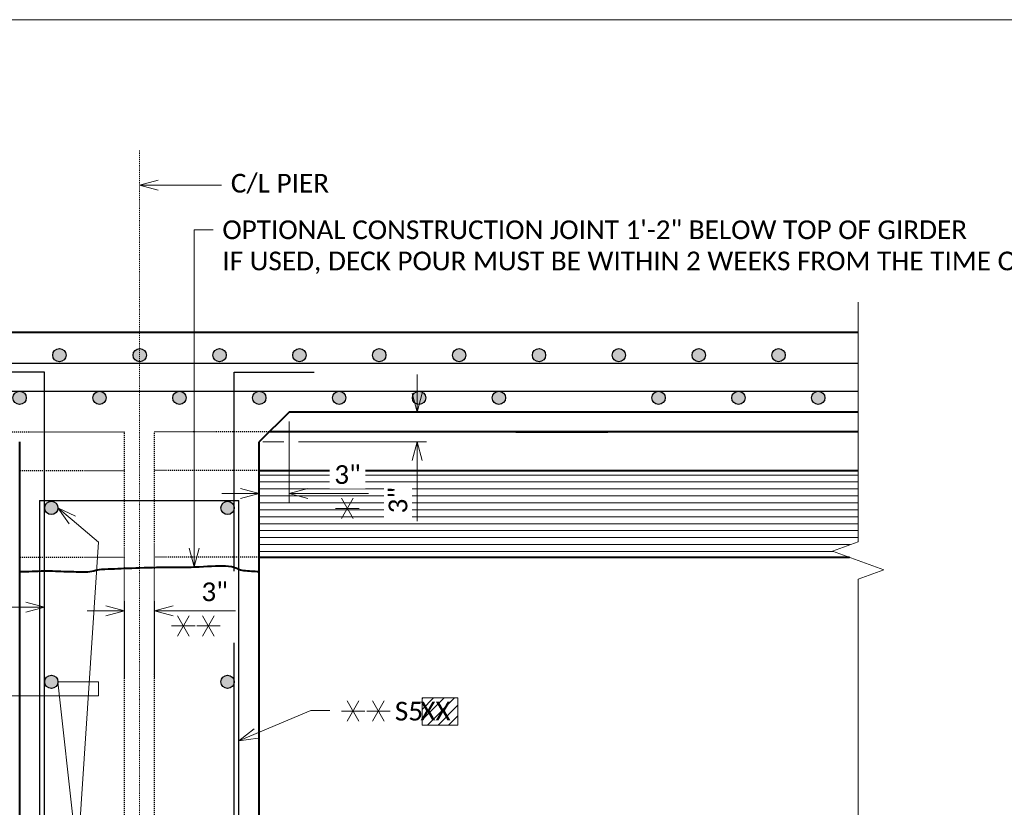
# Model space of a CAD drawing. Extents: x -24 to 2589, y -37 to 278.
# Tile 8 of 11: x 266 to 365, y 199 to 278. Entities that reach past the tile are written whole.
import ezdxf
from ezdxf import colors
from ezdxf.entities.mleader import LeaderData, LeaderLine
from ezdxf.enums import TextEntityAlignment as Align
from ezdxf.math import Vec2, Vec3

# ---------------------------------------------------------------- set-up
doc = ezdxf.new("R2010")
doc.units = 21
doc.header["$MEASUREMENT"] = 0
doc.linetypes.add('Wisdot2', pattern=[0.125, 0.0625, -0.0625])
doc.linetypes.add('Wisdot4', pattern=[0.28125, 0.125, -0.0625, 0.03125, -0.0625])
for name, color, linetype, lineweight in [('B_ANNO_BREAK', 7, 'Continuous', 18), ('B_ANNO_DIM', 7, 'Continuous', 18), ('B_ANNO_SYMB', 7, 'Continuous', 18), ('B_ANNO_TEXT', 7, 'Continuous', 18), ('B_CNTR', 1, 'Wisdot4', 18), ('B_CONC_DECK', 1, 'Continuous', 40), ('B_CONC_GIRD', 50, 'Continuous', 40), ('B_DETAIL', 7, 'Continuous', 18), ('B_DETAIL_HIDDEN', 7, 'Wisdot2', 25), ('B_REBAR', 5, 'Continuous', 25), ('B_REBAR_SUPER', 5, 'Continuous', 25)]:
    doc.layers.add(name, color=color, linetype=linetype, lineweight=lineweight)
doc.layers.add('B_ANNO_DESIGN_NOTES', color=1, linetype='Continuous', lineweight=18, true_color=0xff0000)
doc.layers.add('B_ANNO_NOPLOT', color=47, linetype='Continuous', lineweight=18, plot=False)
doc.styles.add('Annotative', font='calibri.ttf', dxfattribs={"height": 0.0625})
doc.dimstyles.new('Annotative', dxfattribs={"dimscale": 0, "dimtxt": 0.0625, "dimasz": 0.0625, "dimexe": 0.03125, "dimexo": 0.03125, "dimgap": 0.03125, "dimtad": 1, "dimdec": 3, "dimzin": 3, "dimdsep": 46, "dimlunit": 4, "dimtxsty": 'Annotative', "dimblk": 'OPEN30', "dimcen": 0.03125, "dimclrd": 256, "dimclre": 256, "dimclrt": 256, "dimaunit": 1, "dimadec": 0, "dimazin": 3, "dimtfac": 0.75, "dimtdec": 3, "dimtofl": 0, "dimtmove": 0, "dimatfit": 3, "dimldrblk": 'OPEN30', "dimfxl": 1, "dimtfill": 1, "dimfrac": 1, "dimtolj": 1, "dimtzin": 0, "dimlwd": -1, "dimlwe": -1, "dimarcsym": 0})

# ---------------------------------------------------------------- blocks, each defined once
blk = doc.blocks.new('*U1517')
at = {"layer": 'B_ANNO_NOPLOT', "flags": 128}
blk.add_lwpolyline([(0, -1085.1956), (0, -770.1956), (404.9096, -770.1956), (404.9096, -786.6267), (472.5, -786.6267), (472.5, -1034.5711), (395.7134, -1034.5711), (395.7134, -1085.1956)], close=True, dxfattribs=at)
at = {"layer": 'B_ANNO_TEXT', "style": 'Annotative'}
for tag, p in [('DIM03', (87.8601, -958.3271)), ('DIM04', (103.2851, -958.3271))]:
    blk.add_attdef(tag, p, '', height=1.875, dxfattribs=at)
blk = doc.blocks.new('*U1585')
at = {"layer": 'B_CNTR', "color": 0, "transparency": 16777216}
blk.add_line((0, -12.731), (0, 110.423), dxfattribs=at)
blk = doc.blocks.new('_Open30')
at = {"color": 0, "linetype": 'ByBlock', "lineweight": -2}
for p, q in [((-1, 0.268), (0, 0)), ((0, 0), (-1, -0.268)), ((0, 0), (-1, 0))]:
    blk.add_line(p, q, dxfattribs=at)
blk = doc.blocks.new('*D1594')
at = {"layer": 'B_ANNO_DIM', "transparency": 16777216}
for p, q in [((301.122, -2446.035), (301.122, -2438.318)), ((304.122, -2446.035), (304.122, -2438.318)), ((299.247, -2439.256), (297.372, -2439.256)), ((305.997, -2439.256), (312.244, -2439.256))]:
    blk.add_line(p, q, dxfattribs=at)
at = {"layer": 'Defpoints', "color": 0, "transparency": 16777216}
for p in [(304.122, -2439.256), (301.122, -2446.973), (304.122, -2446.973)]:
    blk.add_point(p, dxfattribs=at)
at = {"layer": 'B_ANNO_DIM', "transparency": 16777216, "xscale": 1.875, "yscale": 1.875, "zscale": 1.875}
blk.add_blockref('_Open30', (301.122, -2439.256), dxfattribs=at)
at = {"layer": 'B_ANNO_DIM', "transparency": 16777216, "xscale": 1.875, "yscale": 1.875, "zscale": 1.875, "rotation": 180}
blk.add_blockref('_Open30', (304.122, -2439.256), dxfattribs=at)
at = {"layer": 'B_ANNO_DIM', "transparency": 16777216, "insert": (310.152, -2437.358), "char_height": 1.875, "attachment_point": 5, "style": 'Annotative', "bg_fill": 3, "box_fill_scale": 1.25, "bg_fill_color": 256, "bg_fill_true_color": 13158600, "bg_fill_transparency": 0}
blk.add_mtext('\\A1;3"', dxfattribs=at)
blk = doc.blocks.new('SYMBOLS')
at = {"layer": 'B_ANNO_SYMB', "color": 0, "lineweight": -2}
for p, q in [((-1.731, -0.79), (-1.262, 0.022)), ((-1.262, -0.79), (-1.731, 0.022)), ((-1.965, -0.384), (-1.028, -0.384))]:
    blk.add_line(p, q, dxfattribs=at)
blk = doc.blocks.new('*D1605')
at = {"layer": 'B_ANNO_DIM', "transparency": 16777216}
for p, q in [((317.622, -2420.263), (317.622, -2428.442)), ((314.622, -2423.263), (314.622, -2428.442)), ((312.747, -2427.504), (310.872, -2427.504)), ((319.497, -2427.504), (325.556, -2427.504))]:
    blk.add_line(p, q, dxfattribs=at)
at = {"layer": 'Defpoints', "color": 0, "transparency": 16777216}
for p in [(317.622, -2419.325), (314.622, -2422.325), (317.622, -2427.504)]:
    blk.add_point(p, dxfattribs=at)
at = {"layer": 'B_ANNO_DIM', "transparency": 16777216, "xscale": 1.875, "yscale": 1.875, "zscale": 1.875}
blk.add_blockref('_Open30', (314.622, -2427.504), dxfattribs=at)
at = {"layer": 'B_ANNO_DIM', "transparency": 16777216, "xscale": 1.875, "yscale": 1.875, "zscale": 1.875, "rotation": 180}
blk.add_blockref('_Open30', (317.622, -2427.504), dxfattribs=at)
at = {"layer": 'B_ANNO_DIM', "transparency": 16777216, "insert": (323.464, -2425.606), "char_height": 1.875, "attachment_point": 5, "style": 'Annotative', "bg_fill": 3, "box_fill_scale": 1.25, "bg_fill_color": 256, "bg_fill_true_color": 13158600, "bg_fill_transparency": 0}
blk.add_mtext('\\A1;3"', dxfattribs=at)
blk = doc.blocks.new('*D1598')
at = {"layer": 'B_ANNO_DIM', "transparency": 16777216}
for p, q in [((330.429, -2417.45), (330.429, -2415.575)), ((318.559, -2419.325), (331.367, -2419.325)), ((318.559, -2422.325), (331.367, -2422.325)), ((330.429, -2424.2), (330.429, -2430.259))]:
    blk.add_line(p, q, dxfattribs=at)
at = {"layer": 'Defpoints', "color": 0, "transparency": 16777216}
for p in [(317.622, -2419.325), (330.429, -2419.325), (317.622, -2422.325)]:
    blk.add_point(p, dxfattribs=at)
at = {"layer": 'B_ANNO_DIM', "transparency": 16777216, "xscale": 1.875, "yscale": 1.875, "zscale": 1.875}
for p, rotation in [((330.429, -2419.325), 270), ((330.429, -2422.325), 90)]:
    blk.add_blockref('_Open30', p, dxfattribs=dict(at, rotation=rotation))
at = {"layer": 'B_ANNO_DIM', "transparency": 16777216, "insert": (328.531, -2428.167), "char_height": 1.875, "attachment_point": 5, "rotation": 90, "style": 'Annotative', "bg_fill": 3, "box_fill_scale": 1.25, "bg_fill_color": 256, "bg_fill_true_color": 13158600, "bg_fill_transparency": 0}
blk.add_mtext('\\A1;3"', dxfattribs=at)
blk = doc.blocks.new('INS_G82WDET_BASE')
at = {"layer": 'B_ANNO_NOPLOT', "flags": 128}
blk.add_lwpolyline([(0, -12), (0, 303), (404.91, 303), (404.91, 286.569), (472.5, 286.569), (472.5, 38.625), (395.713, 38.625), (395.713, -12)], close=True, dxfattribs=at)
blk = doc.blocks.new('*U1583')
at = {"layer": 'B_ANNO_DESIGN_NOTES'}
h = blk.add_hatch(dxfattribs=at)
h.set_pattern_fill('ANSI31', color=256, scale=6, angle=180)
h.set_pattern_definition([(225, (0, -3.064), (0.53033009, -0.53033009), [])])
h.paths.add_polyline_path([(334.524, -2447.9927), (330.9263, -2447.9927), (330.9263, -2450.7155), (334.524, -2450.7155)])
at = {"layer": 'B_REBAR'}
h = blk.add_hatch(color=256, dxfattribs=at)
edge = h.paths.add_edge_path()
edge.add_arc((294.5947, -2413.6211), 0.6665, 0, 360)
h = blk.add_hatch(color=256, dxfattribs=at)
edge = h.paths.add_edge_path()
edge.add_arc((302.6487, -2413.6211), 0.6665, 0, 360)
h = blk.add_hatch(color=256, dxfattribs=at)
edge = h.paths.add_edge_path()
edge.add_arc((310.6487, -2413.6211), 0.6665, 0, 360)
h = blk.add_hatch(color=256, dxfattribs=at)
edge = h.paths.add_edge_path()
edge.add_arc((318.6487, -2413.6211), 0.6665, 0, 360)
h = blk.add_hatch(color=256, dxfattribs=at)
edge = h.paths.add_edge_path()
edge.add_arc((326.6487, -2413.6211), 0.6665, 0, 360)
h = blk.add_hatch(color=256, dxfattribs=at)
edge = h.paths.add_edge_path()
edge.add_arc((334.6487, -2413.6211), 0.6665, 0, 360)
h = blk.add_hatch(color=256, dxfattribs=at)
edge = h.paths.add_edge_path()
edge.add_arc((342.6487, -2413.6211), 0.6665, 0, 360)
h = blk.add_hatch(color=256, dxfattribs=at)
edge = h.paths.add_edge_path()
edge.add_arc((350.6487, -2413.6211), 0.6665, 0, 360)
h = blk.add_hatch(color=256, dxfattribs=at)
edge = h.paths.add_edge_path()
edge.add_arc((358.6487, -2413.6211), 0.6665, 0, 360)
h = blk.add_hatch(color=256, dxfattribs=at)
edge = h.paths.add_edge_path()
edge.add_arc((366.6487, -2413.6211), 0.6665, 0, 360)
h = blk.add_hatch(color=256, dxfattribs=at)
edge = h.paths.add_edge_path()
edge.add_arc((290.6157, -2417.9021), 0.6665, 0, 360)
h = blk.add_hatch(color=256, dxfattribs=at)
edge = h.paths.add_edge_path()
edge.add_arc((298.6157, -2417.9021), 0.6665, 0, 360)
h = blk.add_hatch(color=256, dxfattribs=at)
edge = h.paths.add_edge_path()
edge.add_arc((306.6277, -2417.9021), 0.6665, 0, 360)
h = blk.add_hatch(color=256, dxfattribs=at)
edge = h.paths.add_edge_path()
edge.add_arc((314.6277, -2417.9021), 0.6665, 0, 360)
h = blk.add_hatch(color=256, dxfattribs=at)
edge = h.paths.add_edge_path()
edge.add_arc((322.6277, -2417.9021), 0.6665, 0, 360)
h = blk.add_hatch(color=256, dxfattribs=at)
edge = h.paths.add_edge_path()
edge.add_arc((330.6277, -2417.9021), 0.6665, 0, 360)
h = blk.add_hatch(color=256, dxfattribs=at)
edge = h.paths.add_edge_path()
edge.add_arc((338.6277, -2417.9021), 0.6665, 0, 360)
h = blk.add_hatch(color=256, dxfattribs=at)
edge = h.paths.add_edge_path()
edge.add_arc((354.6277, -2417.9021), 0.6665, 0, 360)
h = blk.add_hatch(color=256, dxfattribs=at)
edge = h.paths.add_edge_path()
edge.add_arc((362.6277, -2417.9021), 0.6665, 0, 360)
h = blk.add_hatch(color=256, dxfattribs=at)
edge = h.paths.add_edge_path()
edge.add_arc((370.6277, -2417.9021), 0.6665, 0, 360)
h = blk.add_hatch(color=256, dxfattribs=at)
edge = h.paths.add_edge_path()
edge.add_arc((293.7917, -2428.9396), 0.6665, 0, 360)
h = blk.add_hatch(color=256, dxfattribs=at)
edge = h.paths.add_edge_path()
edge.add_arc((311.4517, -2428.9396), 0.6665, 0, 360)
h = blk.add_hatch(color=256, dxfattribs=at)
edge = h.paths.add_edge_path()
edge.add_arc((293.7917, -2446.3702), 0.6665, 0, 360)
at = {"layer": 'B_ANNO_BREAK', "flags": 128}
blk.add_lwpolyline([(374.6217, -2408.3236), (374.6217, -2432.3236), (372.0459, -2433.2611), (377.1974, -2435.1361), (374.6217, -2436.0736), (374.6217, -2508.7591)], dxfattribs=at)
at = {"layer": 'B_ANNO_DESIGN_NOTES'}
blk.add_lwpolyline([(330.9263, -2447.9927), (334.524, -2447.9927), (334.524, -2450.7155), (330.9263, -2450.7155)], close=True, dxfattribs=at)
at = {"layer": 'B_ANNO_DIM'}
blk.add_line((314.9663, -2422.3251), (317.0692, -2422.3251), dxfattribs=at)
at = {"layer": 'B_ANNO_NOPLOT', "flags": 128}
blk.add_lwpolyline([(0, -2694.989), (0, -2379.989), (404.9096, -2379.989), (404.9096, -2396.4201), (472.5, -2396.4201), (472.5, -2644.3645), (395.7134, -2644.3645), (395.7134, -2694.989)], close=True, dxfattribs=at)
at = {"layer": 'B_CONC_DECK'}
for p, q in [((230.6217, -2411.3251), (374.6217, -2411.3251)), ((317.6217, -2419.3251), (314.6217, -2422.3251)), ((374.6217, -2419.3251), (317.6217, -2419.3251)), ((290.6217, -2502.8241), (290.6217, -2422.3261)), ((314.6217, -2502.8241), (314.6217, -2422.3251))]:
    blk.add_line(p, q, dxfattribs=at)
blk.add_open_spline([(290.6217, -2435.3251), (291.4437, -2435.3008), (292.2657, -2435.2764), (293.0877, -2435.2521), (293.8282, -2435.2302), (294.569, -2435.2876), (295.3097, -2435.3061), (295.9601, -2435.3224), (296.6104, -2435.3454), (297.2607, -2435.3601), (297.7918, -2435.3721), (298.3009, -2435.1141), (298.8317, -2435.0891), (299.6987, -2435.0483), (300.5661, -2435.011), (301.4337, -2434.9811), (302.5353, -2434.9431), (303.6368, -2434.9027), (304.7387, -2434.8731), (305.6237, -2434.8494), (306.5096, -2434.8816), (307.3947, -2434.8731), (308.479, -2434.8627), (309.562, -2434.7689), (310.6457, -2434.7416), (311.0419, -2434.7316), (311.4376, -2434.7626), (311.8329, -2434.8183), (312.2538, -2434.8775), (312.6198, -2435.1675), (313.0408, -2435.2006), (313.5678, -2435.2421), (314.0947, -2435.2836), (314.6217, -2435.3251)], degree=3, knots=[0, 0, 0, 0, 0.1023736, 0.1023736, 0.1023736, 0.1946046, 0.1946046, 0.1946046, 0.275594, 0.275594, 0.275594, 0.3417468, 0.3417468, 0.3417468, 0.449812, 0.449812, 0.449812, 0.587029, 0.587029, 0.587029, 0.6972419, 0.6972419, 0.6972419, 0.8322553, 0.8322553, 0.8322553, 0.8816212, 0.8816212, 0.8816212, 0.9341972, 0.9341972, 0.9341972, 1, 1, 1, 1], dxfattribs=at)
at = {"layer": 'B_CONC_GIRD'}
for p, q in [((374.6217, -2421.3251), (315.6217, -2421.3251)), ((340.3379, -2421.3231), (349.552, -2421.3231)), ((314.6217, -2425.1976), (374.6217, -2425.1976)), ((314.6217, -2433.8856), (373.7617, -2433.8856))]:
    blk.add_line(p, q, dxfattribs=at)
at = {"layer": 'B_DETAIL'}
for p, q in [((314.6217, -2425.6403), (374.6217, -2425.6403)), ((314.6217, -2426.3378), (374.6217, -2426.3378)), ((314.6217, -2427.0344), (374.6217, -2427.0344)), ((314.6217, -2427.7319), (374.6217, -2427.7319)), ((314.6217, -2428.4284), (374.6217, -2428.4284)), ((314.6217, -2429.1259), (374.6217, -2429.1259)), ((314.6217, -2429.8225), (374.6217, -2429.8225)), ((314.6217, -2430.52), (374.6217, -2430.52)), ((314.6217, -2431.2165), (374.6217, -2431.2165)), ((314.6217, -2431.914), (374.6217, -2431.914)), ((314.6217, -2432.6106), (373.8331, -2432.6106)), ((314.6217, -2433.3081), (372.1751, -2433.3081))]:
    blk.add_line(p, q, dxfattribs=at)
at = {"layer": 'B_DETAIL_HIDDEN'}
for p, q in [((289.6207, -2421.3251), (301.1217, -2421.3251)), ((301.1217, -2502.3231), (301.1217, -2421.3251)), ((304.1217, -2502.3221), (304.1217, -2421.3251)), ((315.6217, -2421.3251), (304.1217, -2421.3251)), ((290.6307, -2425.1976), (301.1217, -2425.1976)), ((314.6127, -2425.1976), (304.1217, -2425.1976)), ((290.6307, -2433.8856), (301.1217, -2433.8856)), ((314.6127, -2433.8856), (304.1217, -2433.8856))]:
    blk.add_line(p, q, dxfattribs=at)
at = {"layer": 'B_REBAR_SUPER'}
for p, q in [((230.6217, -2414.4241), (374.6217, -2414.4241)), ((293.1227, -2415.3241), (285.1227, -2415.3241)), ((293.1227, -2502.3231), (293.1227, -2415.3241)), ((312.1207, -2435.2816), (312.1207, -2415.3241)), ((312.1207, -2415.3241), (320.1207, -2415.3241)), ((230.6217, -2417.2251), (374.6217, -2417.2251)), ((292.5897, -2428.1976), (312.5766, -2428.1976)), ((292.5897, -2428.1976), (292.5897, -2489.1996)), ((312.1207, -2502.3231), (312.1207, -2442.4502))]:
    blk.add_line(p, q, dxfattribs=at)
for centre in [(294.5947, -2413.6211), (302.6487, -2413.6211), (310.6487, -2413.6211), (318.6487, -2413.6211), (326.6487, -2413.6211), (334.6487, -2413.6211), (342.6487, -2413.6211), (350.6487, -2413.6211), (358.6487, -2413.6211), (366.6487, -2413.6211), (290.6157, -2417.9021), (298.6157, -2417.9021), (306.6277, -2417.9021), (314.6277, -2417.9021), (322.6277, -2417.9021), (330.6277, -2417.9021), (338.6277, -2417.9021), (354.6277, -2417.9021), (362.6277, -2417.9021), (370.6277, -2417.9021), (293.7917, -2428.9396), (311.4517, -2428.9396), (293.7917, -2446.3702)]:
    blk.add_circle(centre, 0.6665, dxfattribs=at)
at = {"layer": 'B_ANNO_SYMB', "xscale": 2.5, "yscale": 2.5, "zscale": 2.5}
for p in [(327.7608, -2448.3488), (330.3014, -2448.3488)]:
    blk.add_blockref('SYMBOLS', p, dxfattribs=at)
at = {"layer": 'B_CNTR'}
blk.add_blockref('*U1585', (302.6212, -2503.5225), dxfattribs=at)
at = {"layer": 'B_ANNO_TEXT', "insert": (328.2072, -2448.3774), "char_height": 1.875, "width": 5.609683, "attachment_point": 1, "style": 'Annotative'}
blk.add_mtext('S5', dxfattribs=at)
at = {"layer": 'B_ANNO_TEXT', "style": 'Annotative'}
for tag, p in [('BN43', (268.2477, -2439.7176)), ('BN42', (266.1928, -2448.5498)), ('BN41', (330.7596, -2450.2432))]:
    blk.add_attdef(tag, p, '', height=1.875, dxfattribs=at)
for tag, p in [('DIM01', (296.7933, -2521.1887)), ('DIM02', (308.7928, -2521.1887))]:
    blk.add_attdef(tag, text='', height=1.875, dxfattribs=at).set_placement(p, align=Align.MIDDLE)
at = {"layer": 'B_ANNO_DIM'}
ml = blk.add_multileader_mtext('Standard', dxfattribs=at)
ml.set_content('C/L PIER', color=256, style='Annotative')
ml.set_leader_properties(color=256, linetype='ByLayer', lineweight=-1)
ml.set_arrow_properties(name='OPEN30')
ml.build(insert=Vec2(0, 0))
ml.multileader.update_dxf_attribs({"dogleg_length": 0.0625, "arrow_head_size": 1.875, "scale": 30})
ctx = ml.context
ctx.base_point, ctx.scale, ctx.char_height, ctx.arrow_head_size, ctx.landing_gap_size, ctx.plane_origin = Vec3(310.8396, -2396.5861), 30, 1.875, 1.875, 0.9375, Vec3(302.6212, -2396.5861)
notes = []
notes.append((ctx, [(0, (1, 1, 0), (308.9646, -2396.5861), (1, 0), 1.875, [(0, [(302.6212, -2396.5861)], 0, [])])]))
ctx.mtext.insert, ctx.mtext.flow_direction = Vec3(311.7771, -2395.4459), 5
ml = blk.add_multileader_mtext('Standard', dxfattribs=at)
ml.set_content('OPTIONAL CONSTRUCTION JOINT 1\'-2" BELOW TOP OF GIRDER\\PIF USED, DECK POUR MUST BE WITHIN 2 WEEKS FROM THE TIME OF THE DIAPHRAGM POUR', color=256, style='Annotative')
ml.set_leader_properties(color=256, linetype='ByLayer', lineweight=-1)
ml.set_arrow_properties(name='OPEN30')
ml.build(insert=Vec2(0, 0))
ml.multileader.update_dxf_attribs({"dogleg_length": 0.0625, "arrow_head_size": 1.875, "scale": 30})
ctx = ml.context
ctx.base_point, ctx.scale, ctx.char_height, ctx.arrow_head_size, ctx.landing_gap_size, ctx.plane_origin = Vec3(309.9909, -2401.0679), 30, 1.875, 1.875, 0.9375, Vec3(308.1159, -2434.8555)
notes.append((ctx, [(0, (1, 1, 0), (308.1159, -2401.0679), (1, 0), 1.875, [(0, [(308.1159, -2434.8555)], 0, [])])]))
ctx.mtext.insert, ctx.mtext.width, ctx.mtext.flow_direction = Vec3(310.9284, -2400.1167), 76.75378, 5
ml = blk.add_multileader_mtext('Standard', dxfattribs=at)
ml.set_content('', color=256, style='Annotative')
ml.set_leader_properties(color=256, linetype='ByLayer', lineweight=-1)
ml.set_arrow_properties(name='OPEN30')
ml.build(insert=Vec2(0, 0))
ml.multileader.update_dxf_attribs({"dogleg_length": 0.0625, "arrow_head_size": 1.875, "scale": 30})
ctx = ml.context
ctx.base_point, ctx.scale, ctx.char_height, ctx.arrow_head_size, ctx.landing_gap_size, ctx.plane_origin = Vec3(269.0874, -2438.891), 30, 1.875, 1.875, 0.9375, Vec3(293.1227, -2438.891)
notes.append((ctx, [(0, (1, 1, 0), (272.8374, -2438.891), (-1, 0), 1.875, [(0, [(293.1227, -2438.891)], 0, [])])]))
ctx.mtext.insert, ctx.mtext.flow_direction = Vec3(270.0249, -2437.9535), 5
ml = blk.add_multileader_mtext('Standard', dxfattribs=at)
ml.set_content('', color=256, style='Annotative')
ml.set_leader_properties(color=256, linetype='ByLayer', lineweight=-1)
ml.set_arrow_properties(name='OPEN30')
ml.build(insert=Vec2(0, 0))
ml.multileader.update_dxf_attribs({"dogleg_length": 0.0625, "arrow_head_size": 1.875, "scale": 30})
ctx = ml.context
ctx.base_point, ctx.scale, ctx.char_height, ctx.arrow_head_size, ctx.landing_gap_size, ctx.plane_origin = Vec3(321.6759, -2449.2454), 30, 1.875, 1.875, 0.9375, Vec3(312.5766, -2449.2454)
notes.append((ctx, [(0, (1, 1, 0), (319.8009, -2449.2454), (1, 0), 1.875, [(0, [(312.5766, -2452.2758)], 0, [])])]))
ctx.mtext.insert, ctx.mtext.flow_direction = Vec3(322.6134, -2448.3079), 5
for ctx, leaders in notes:
    for number, flags, end, landing, length, lines in leaders:
        leader = LeaderData()
        leader.index, (leader.has_last_leader_line, leader.has_dogleg_vector, leader.attachment_direction) = number, flags
        leader.last_leader_point, leader.dogleg_vector, leader.dogleg_length = Vec3(end), Vec3(landing), length
        for number, points, colour, breaks in lines:
            line = LeaderLine()
            line.index, line.vertices, line.color, line.breaks = number, Vec3.list(points), colors.encode_raw_color(colour), breaks
            leader.lines.append(line)
        ctx.leaders.append(leader)
dim = blk.add_linear_dim(base=(304.1217, -2439.2558), p1=(301.1217, -2446.9728), p2=(304.1217, -2446.9728), dimstyle='Annotative', dxfattribs=at)
dim.commit()
dim.dimension.update_dxf_attribs({"geometry": '*D1594', "text_midpoint": (310.1524, -2439.2558), "dimtype": 160})
at = {"layer": 'B_REBAR'}
h = blk.add_hatch(color=256, dxfattribs=at)
edge = h.paths.add_edge_path()
edge.add_arc((311.4517, -2446.3702), 0.6665, 0, 360)
at = {"layer": 'B_REBAR_SUPER'}
blk.add_line((312.5766, -2489.1996), (312.5766, -2428.1976), dxfattribs=at)
blk.add_circle((311.4517, -2446.3702), 0.6665, dxfattribs=at)
at = {"layer": 'B_ANNO_SYMB', "xscale": 2.5, "yscale": 2.5, "zscale": 2.5}
for p in [(310.7581, -2439.811), (313.2716, -2439.811)]:
    blk.add_blockref('SYMBOLS', p, dxfattribs=at)
at = {"layer": 'B_ANNO_DIM'}
ml = blk.add_multileader_mtext('Standard', dxfattribs=at)
ml.set_content(' ', color=256, style='Annotative')
ml.set_leader_properties(color=256, linetype='ByLayer', lineweight=-1)
ml.set_arrow_properties(name='OPEN30')
ml.build(insert=Vec2(0, 0))
ml.multileader.update_dxf_attribs({"dogleg_length": 0.0625, "arrow_head_size": 1.875, "scale": 30})
ctx = ml.context
ctx.base_point, ctx.scale, ctx.char_height, ctx.arrow_head_size, ctx.landing_gap_size, ctx.plane_origin = Vec3(267.9526, -2447.7745), 30, 1.875, 1.875, 0.9375, Vec3(291.5003, -2446.9516)
notes = []
notes.append((ctx, [(0, (1, 1, 0), (298.528, -2447.7745), (-1, 0), 28.0326, [(2, [(294.4582, -2428.9396), (298.528, -2432.3705), (293.952, -2500.8161), (298.528, -2491.4811), (294.4567, -2463.8447), (298.528, -2463.8009), (294.4582, -2483.3702), (298.528, -2483.3702), (294.4582, -2446.3702), (298.528, -2446.3702)], 0, [])])]))
ctx.mtext.insert, ctx.mtext.flow_direction = Vec3(268.8901, -2446.837), 5
for ctx, leaders in notes:
    for number, flags, end, landing, length, lines in leaders:
        leader = LeaderData()
        leader.index, (leader.has_last_leader_line, leader.has_dogleg_vector, leader.attachment_direction) = number, flags
        leader.last_leader_point, leader.dogleg_vector, leader.dogleg_length = Vec3(end), Vec3(landing), length
        for number, points, colour, breaks in lines:
            line = LeaderLine()
            line.index, line.vertices, line.color, line.breaks = number, Vec3.list(points), colors.encode_raw_color(colour), breaks
            leader.lines.append(line)
        ctx.leaders.append(leader)
dim = blk.add_linear_dim(base=(317.6217, -2427.5044), p1=(314.6217, -2422.3251), p2=(317.6217, -2419.3251), dimstyle='Annotative', override={"dimaunit": 0}, dxfattribs=at)
dim.commit()
dim.dimension.update_dxf_attribs({"geometry": '*D1605', "text_midpoint": (323.4637, -2425.6063)})
dim = blk.add_linear_dim(base=(330.4294, -2419.3251), p1=(317.6217, -2422.3251), p2=(317.6217, -2419.3251), angle=90, dimstyle='Annotative', override={"dimaunit": 0}, dxfattribs=at)
dim.commit()
dim.dimension.update_dxf_attribs({"geometry": '*D1598', "text_midpoint": (330.4294, -2428.1672), "dimtype": 160})
at = {"layer": 'B_ANNO_SYMB', "xscale": 2.5, "yscale": 2.5, "zscale": 2.5}
blk.add_blockref('SYMBOLS', (327.1892, -2428.0294), dxfattribs=at)

msp = doc.modelspace()

# ---------------------------------------------------------------- block references
msp.add_blockref('*U1517', (-24.398, 1048.408))

# ---------------------------------------------------------------- next in the draw order: block references
ref = msp.add_blockref('*U1583', (-24.398, 2658.202))
ref.add_attrib('BN41', 'XX', (306.362, 207.958), dxfattribs={"layer": 'B_ANNO_TEXT', "height": 1.875, "style": 'Annotative'})

# ---------------------------------------------------------------- next in the draw order: block references
msp.add_blockref('INS_G82WDET_BASE', (-24.398, -24.787))

doc.saveas('drawing.dxf')
